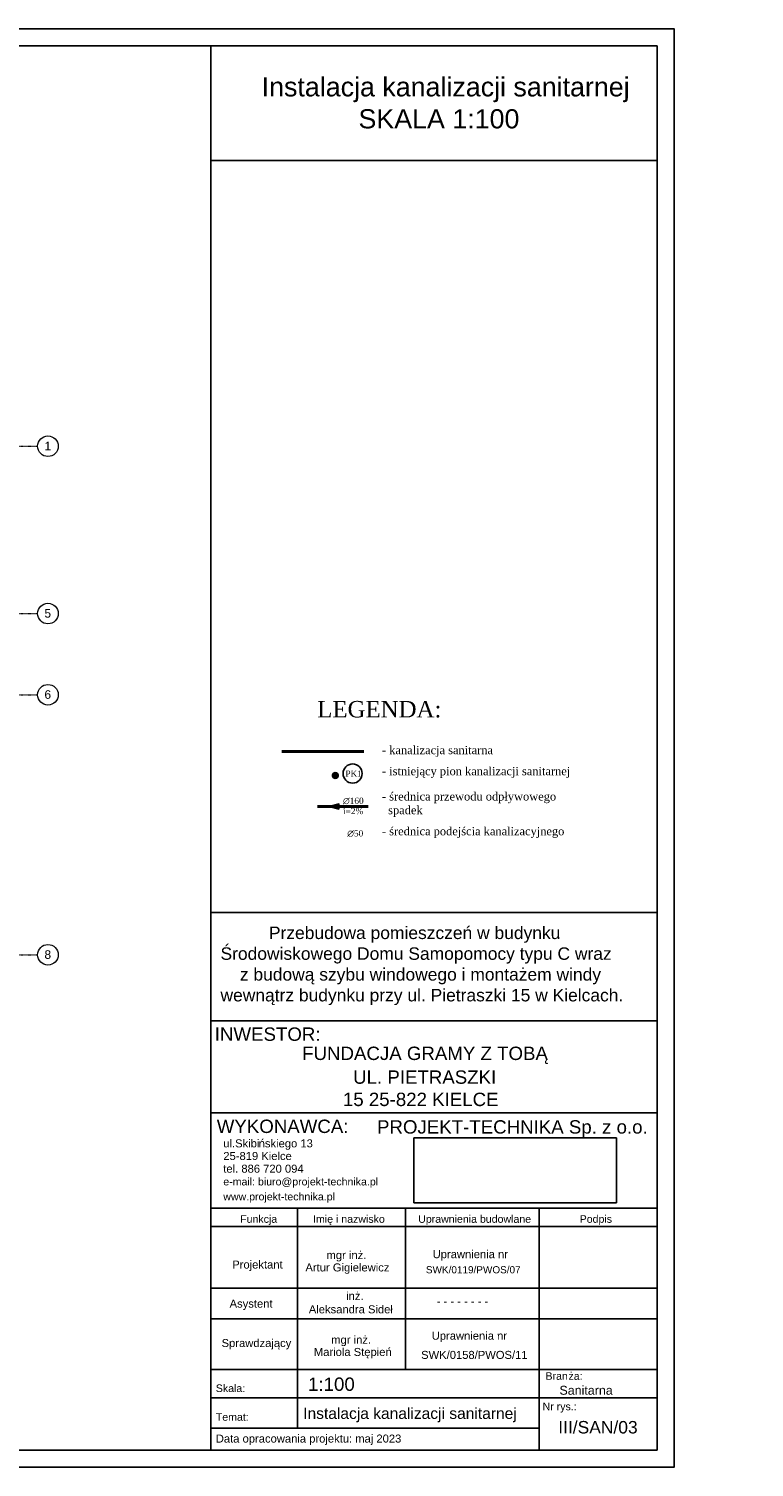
# Model space of a CAD drawing. Header units: inches. Extents: x -112469 to 885939, y -131046 to 286269.
# Tile 135 of 138: x 216640 to 237812, y -68665 to -26665. Entities that reach past the tile are written whole.
import ezdxf
from ezdxf.enums import TextEntityAlignment as Align

# ---------------------------------------------------------------- set-up
doc = ezdxf.new("R2010")
doc.units = ezdxf.units.IN
doc.header["$MEASUREMENT"] = 0
doc.linetypes.add('Linia siatki', pattern=[0.9925, 0.47, -0.2175, 0.0875, -0.2175])
for name, color, linetype, lineweight in [('_IS_kan san', 34, 'Continuous', 40), ('_IS_kan san_opis', 34, 'Continuous', 25), ('_IS_WENT_ilości powietrza', 7, 'Continuous', 35), ('S-GRID', 251, 'Continuous', 9), ('S-GRID-IDEN', 251, 'Continuous', 9)]:
    doc.layers.add(name, color=color, linetype=linetype, lineweight=lineweight)
doc.styles.add('Arial', font='arial.ttf', dxfattribs={"height": 25})
doc.styles.add('Arial_10', font='arial.ttf', dxfattribs={"height": 1.8})
doc.styles.add('Arial_11', font='arial.ttf', dxfattribs={"height": 0.15})
doc.styles.add('Arial_8', font='arial.ttf', dxfattribs={"height": 0.17})
doc.styles.add('Arial_9', font='arial.ttf', dxfattribs={"height": 0.25})
doc.styles.add('Arial_B', font='arial.ttf', dxfattribs={"height": 0.25})
doc.styles.add('Arial_B_1', font='arial.ttf', dxfattribs={"height": 0.17})
doc.styles.add('Arial_I', font='arial.ttf', dxfattribs={"height": 0.18})
doc.styles.add('Arial_I_1', font='arial.ttf', dxfattribs={"height": 0.17})
doc.styles.add('Arial_I_2', font='arial.ttf', dxfattribs={"height": 0.3})
doc.styles.add('Arial_I_3', font='arial.ttf', dxfattribs={"height": 0.2})
doc.styles.add('krzysiek', font='times.ttf')
doc.styles.get("Standard").update_dxf_attribs({"font": 'arial.ttf'})
picture_1 = doc.add_image_def('image1.png', size_in_pixel=(666, 214))

# ---------------------------------------------------------------- blocks, each defined once
blk = doc.blocks.new('Siatka - M_Symbol siatki - okrąg-11506-6_Poziom posadzka II pietra')
at = {"layer": 'S-GRID-IDEN'}
blk.add_circle((0, 0), 0.3, dxfattribs=at)
blk = doc.blocks.new('2 PIĘTRO')
at = {"layer": 'S-GRID', "color": 251, "linetype": 'Linia siatki'}
for p, q in [((178601.56, -4720.71), (213831.77, -4720.71)), ((178601.56, -9605.71), (213831.77, -9605.71)), ((178601.56, -11975.71), (213831.77, -11975.71)), ((178601.56, -19568.21), (213831.77, -19568.21))]:
    blk.add_line(p, q, dxfattribs=at)
at = {"layer": 'S-GRID-IDEN', "color": 251, "char_height": 250, "width": 232.4894, "attachment_point": 1, "style": 'Arial', "bg_fill": 3, "box_fill_scale": 1.25, "bg_fill_color": 256, "bg_fill_true_color": 13158600, "bg_fill_transparency": 0}
for s, insert in [('\\fArial|b0|i0|c238|p34|;1', (214029.69, -4589.58)), ('\\fArial|b0|i0|c238|p34|;5', (214029.69, -9474.58)), ('\\fArial|b0|i0|c238|p34|;6', (214029.69, -11844.58)), ('\\fArial|b0|i0|c238|p34|;8', (214029.69, -19437.08))]:
    blk.add_mtext(s, dxfattribs=dict(at, insert=insert))
at = {"layer": 'S-GRID-IDEN', "color": 251, "xscale": 999.9999999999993, "yscale": 999.9999999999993, "zscale": 999.9999999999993, "rotation": 269.9999999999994}
for p in [(214131.77, -4720.71), (214131.77, -9605.71), (214131.77, -11975.71), (214131.77, -19568.21)]:
    blk.add_blockref('Siatka - M_Symbol siatki - okrąg-11506-6_Poziom posadzka II pietra', p, dxfattribs=at)
blk = doc.blocks.new('strzałka')
at = {"layer": '_IS_kan san_opis'}
blk.add_hatch(color=256, dxfattribs=at).paths.add_polyline_path([(115146, -19439), (114891, -19375), (115146, -19310)])
blk.add_lwpolyline([(115146, -19439), (114891, -19375), (115146, -19310), (115146, -19439)], close=True, dxfattribs=at)
blk = doc.blocks.new('pion kan')
at = {"layer": '_IS_kan san'}
blk.add_hatch(color=256, dxfattribs=at).paths.add_polyline_path([(128012, -50552, -1), (128012, -50442, -1)])
blk.add_circle((128012, -50497), 55, dxfattribs=at)
blk = doc.blocks.new('zw$5453')
at = {"style": 'Arial_11'}
blk.add_text('SWK/0119/PWOS/07', height=160.15, dxfattribs=at).set_placement((184, -35), align=Align.MIDDLE_CENTER)

msp = doc.modelspace()

# ---------------------------------------------------------------- linework, layer by layer
for p, q in [((221954, -27165), (221954, -68165)), ((221954, -30510), (234975, -30510)), ((221954, -52472), (234975, -52472)), ((221982, -55631), (234975, -55631)), ((221982, -55631), (234975, -55631)), ((221982, -58322), (234975, -58322)), ((221982, -61099), (234975, -61099)), ((224481, -61099), (224481, -67523)), ((227638, -61099), (227638, -65816)), ((231535, -61099), (231535, -68165)), ((221982, -61636), (234975, -61636)), ((221982, -61636), (234975, -61636)), ((221982, -61636), (234975, -61636)), ((221954, -63436), (234975, -63436)), ((221954, -64335), (234975, -64335)), ((221982, -65816), (234975, -65816)), ((221982, -65816), (234975, -65816)), ((221982, -66638), (234975, -66638)), ((231535, -67523), (221982, -67523))]:
    msp.add_line(p, q)
at = {"layer": '_IS_kan san'}
for p, q in [((226423, -47765), (224023, -47765)), ((225068, -49374), (226545, -49374))]:
    msp.add_line(p, q, dxfattribs=at)
at = {"layer": '_IS_kan san_opis', "lineweight": -3, "ltscale": 15}
msp.add_circle((226091, -48411), 279, dxfattribs=at)

# ---------------------------------------------------------------- block references
msp.add_blockref('2 PIĘTRO', (3067, -34134))
for name, p, xscale, yscale, zscale in [('pion kan', (71971, 12129), 1.2, 1.2, 1.2), ('zw$5453', (229373, -62853), 1.3, 1.3, 1.3)]:
    msp.add_blockref(name, p, dxfattribs=dict(xscale=xscale, yscale=yscale, zscale=zscale))
at = {"xscale": 1.2, "yscale": 1.2, "zscale": 1.2, "rotation": 360}
msp.add_blockref('strzałka', (87516, -26125), dxfattribs=at)

# ---------------------------------------------------------------- texts
at = {"style": 'Arial_10'}
for s, p in [('mgr inż. ', (225466, -65059)), ('Mariola Stępień', (224960, -65416))]:
    msp.add_text(s, height=234, dxfattribs=at).set_placement(p)
msp.add_text('SWK/0158/PWOS/11', height=234, dxfattribs=at).set_placement((229644, -65385), align=Align.MIDDLE_CENTER)
at = {"insert": (223437, -28080), "char_height": 560, "width": 22558.04, "attachment_point": 1}
msp.add_mtext('Instalacja kanalizacji sanitarnej\\P             SKALA 1:100', dxfattribs=at)
at = {"attachment_point": 1}
for s, insert, char_height, width, style in [('{\\A1;          Przebudowa pomieszczeń w budynku      Środowiskowego Domu Samopomocy typu C wraz\\P    z\xa0budową szybu windowego i montażem windy wewnątrz budynku przy ul. Pietraszki 15 w Kielcach.}', (222235, -52879), 364, 12740.12, 'Arial_B_1'), ('INWESTOR:', (222068, -55825), 390, 3835.27, 'Arial_9'), ('\\pi1693.11987;FUNDACJA GRAMY Z TOBĄ', (222925, -56385), 390, 10779.21, 'Arial_B'), ('\\pi297.62855;UL. PIETRASZKI \\pi297.62855;15 25-822 KIELCE', (225808, -57079), 390, 4767.14, 'Arial_9'), ('WYKONAWCA:', (222126, -58516), 390, 4783.67, 'Arial_9'), ('PROJEKT-TECHNIKA Sp. z o.o.', (226803, -58533), 390, 8420.93, 'Arial_B'), ('ul.Skibi', (222317, -59092), 234, 1250.63, 'Arial_I'), ('ńskiego 13', (223349, -59092), 234, 1896.79, 'Arial_I'), ('25-819 Kielce', (222317, -59461), 234, 2386.62, 'Arial_I'), ('tel. 886 720 094', (222317, -59831), 234, 2793.08, 'Arial_I'), ('e-mail: biuro@projekt-technika.pl', (222317, -60216), 221, 5659.11, 'Arial_I_1'), ('www.projekt-technika.pl', (222317, -60652), 221, 4074.98, 'Arial_I_1'), ('Funkcja', (222809, -61307), 221, 1375.7, 'Arial_I_1'), ('Imi', (224936, -61307), 221, 500.25, 'Arial_I_1'), ('ę i nazwisko', (225349, -61307), 221, 2105.23, 'Arial_I_1'), ('Uprawnienia budowlane', (228005, -61307), 221, 4147.93, 'Arial_I_1'), ('Podpis', (232718, -61307), 221, 1198.52, 'Arial_I_1'), ('mgr inż.', (225329, -62353), 234, 1422.79, 'Arial_10'), ('Uprawnienia nr ', (228427, -62327), 234, 2668.02, 'Arial_10'), ('Projektant', (222578, -62630), 234, 1740.46, 'Arial_10'), ('Artur Gigielewicz', (224714, -62714), 234, 3940.85, 'Arial_10'), ('Asystent', (222501, -63771), 234, 1448.65, 'Arial_10'), ('            inż. \\PAleksandra Sideł', (224813, -63547), 234, 2866.03, 'Arial_10'), ('- - - - - - - -', (228545, -63700), 234, 1730.04, 'Arial_10'), ('Sprawdzający', (222267, -64922), 234, 1740.46, 'Arial_10'), ('Uprawnienia nr ', (228399, -64708), 234, 2668.02, 'Arial_10'), ('Bran', (231720, -65891), 221, 812.91, 'Arial_8'), ('ża:', (232391, -65891), 221, 500.25, 'Arial_8'), ('Skala:', (222098, -66248), 221, 1052.62, 'Arial_8'), ('1:100', (224791, -66045), 390, 1688.35, 'Arial_I_3'), ('Sanitarna', (232128, -66288), 260, 3435.59, 'Arial_I_2'), ('Temat:', (222098, -67087), 221, 1188.1, 'Arial_8'), ('Instalacja kanalizacji sanitarnej', (224649, -66929), 325, 13561.31, 'Arial_I_3'), ('Nr rys.:', (231636, -66781), 221, 1208.94, 'Arial_8'), ('III/SAN/03', (232093, -67315), 364, 3387.13, 'Arial_I_3'), ('Data opracowania projektu: maj 2023', (222098, -67711), 234, 7076.5, 'Arial_I')]:
    msp.add_mtext(s, dxfattribs=dict(at, insert=insert, char_height=char_height, width=width, style=style))
at = {"layer": '_IS_kan san_opis', "ltscale": 15, "char_height": 180, "attachment_point": 1, "style": 'krzysiek'}
for s, insert, width in [('PK1', (225880, -48323), 456.52), ('∅160\\Pi=2% ', (225811, -49116), 6102.68), ('∅50', (225935, -50067), 6102.68)]:
    msp.add_mtext(s, dxfattribs=dict(at, insert=insert, width=width))
at = {"layer": '_IS_WENT_ilości powietrza', "ltscale": 40, "width": 10904.42, "attachment_point": 1}
for s, insert, char_height in [('{\\fTimes New Roman|b0|i0|c238|p18;LEGENDA:}', (225058, -46292), 480), ('{\\fTimes New Roman|b0|i0|c238|p18;- kanalizacja sanitarna}', (226948, -47605), 240), ('{\\fTimes New Roman|b0|i0|c238|p18;- istniejący pion kanalizacji sanitarnej}', (226947, -48220), 240), ('{\\fTimes New Roman|b0|i0|c238|p18;- średnica przewodu odpływowego}\\P{\\fTimes New Roman|b0|i0|c238|p18;  spadek}', (226947, -48958), 240), ('{\\fTimes New Roman|b0|i0|c238|p18;- średnica podejścia kanalizacyjnego}', (226947, -49973), 240)]:
    msp.add_mtext(s, dxfattribs=dict(at, insert=insert, char_height=char_height))

# ---------------------------------------------------------------- pictures from other files: only their frames are drawn
at = {"color": 7, "true_color": 0xfcfcfc}
image = msp.add_image(picture_1, insert=(227882, -60945), size_in_units=(5915, 1901), rotation=0, dxfattribs=at)
image.dxf.flags = 7

# ---------------------------------------------------------------- next in the draw order: linework, layer by layer
for points in [[(135475, -26665), (235475, -26665), (235475, -68665), (135475, -68665)], [(135975, -27165), (234975, -27165), (234975, -68165), (135975, -68165)]]:
    msp.add_lwpolyline(points, close=True)

# ---------------------------------------------------------------- next in the draw order: texts
at = {"char_height": 390, "width": 10779.21, "attachment_point": 1, "style": 'Arial_B'}
for insert in [(-45247, -55885), (81820, -56385)]:
    msp.add_mtext('\\pi1693.11987;FUNDACJA GRAMY Z TOBĄ', dxfattribs=dict(at, insert=insert))

doc.saveas('drawing.dxf')
